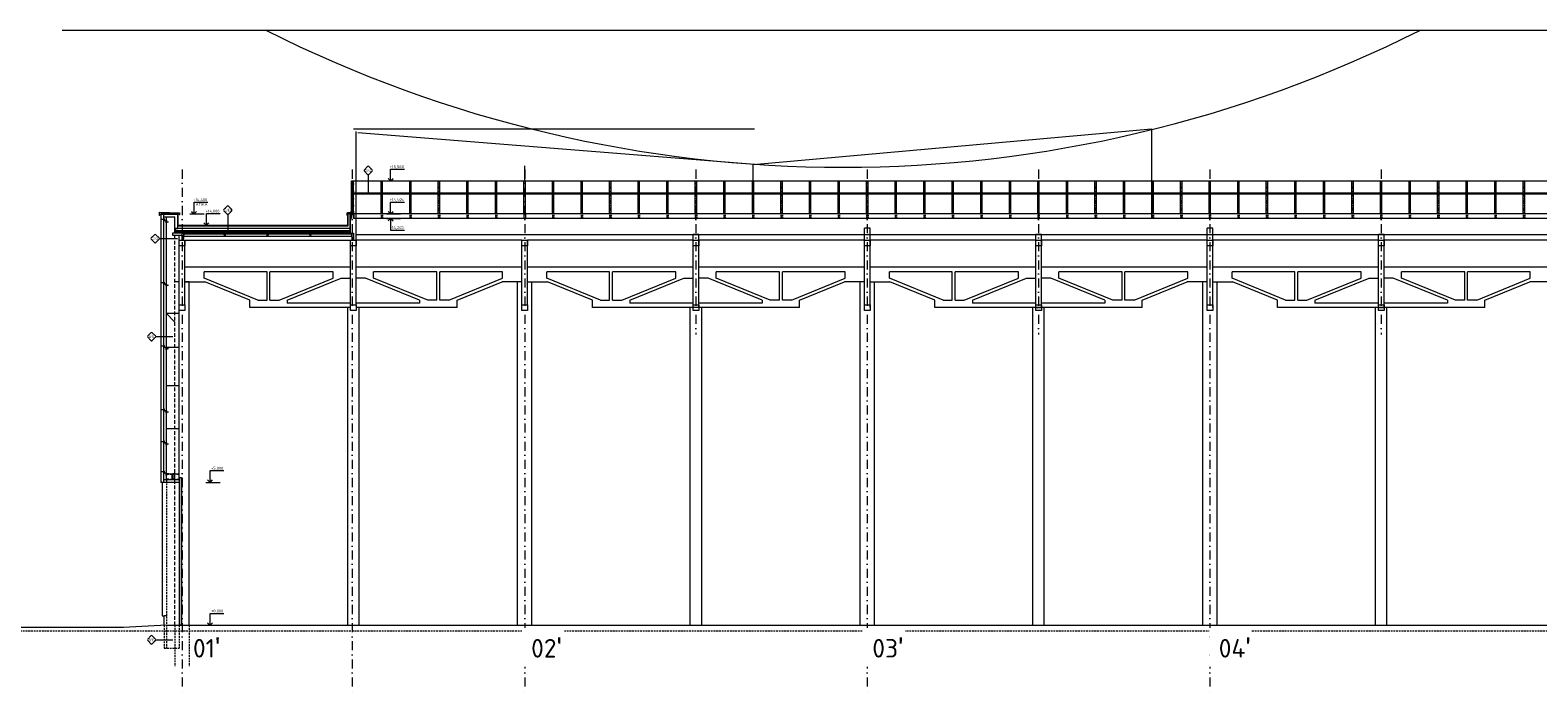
# Model space of a CAD drawing. Header units: millimetres. Extents: x -385852 to 693036, y -525006 to 444206.
# Tile 11 of 156: x 678 to 53487, y -47075 to -23800. Entities that reach past the tile are written whole.
import ezdxf
from ezdxf.enums import TextEntityAlignment as Align

# ---------------------------------------------------------------- set-up
doc = ezdxf.new("R2010")
doc.units = ezdxf.units.MM
for name, pattern in [('CARKOVANA', [5, 3, -2]), ('CENTERX2', [101.6, 63.5, -12.7, 12.7, -12.7]), ('DASHDOT', [25.4, 12.7, -6.35, 0, -6.35]), ('DASHED', [19.05, 12.7, -6.35]), ('HIDDEN', [9.525, 6.35, -3.175]), ('ČÁRKOVANÁ', [19.05, 12.7, -6.35])]:
    doc.linetypes.add(name, pattern=pattern)
doc.layers.get('Defpoints').update_dxf_attribs({"color": 8})
doc.layers.add('0-DRAT-8MM', color=5, linetype='Continuous')
for name, color, linetype, lineweight in [('A99_N_kce-pohl', 7, 'Continuous', 9), ('A99_N_kce-rez-sil', 6, 'Continuous', 18), ('A99_N_kce-rez-ten', 4, 'Continuous', 20), ('A99_N_koty-50-vysk', 160, 'Continuous', 9), ('A99_N_txt-popis-200', 240, 'Continuous', 5), ('A99_N_vypln-dve', 7, 'Continuous', 5), ('A99_N_znaceni 50', 7, 'Continuous', 5), ('A99_S_kce-pohl', 61, 'Continuous', 5), ('A99_S_kce-pohl @ 50 VP6', 61, 'Continuous', 5), ('A99_S_kce-pohl @ 50 VP9', 61, 'Continuous', 5), ('A99_S_kce-rez-sil', 7, 'Continuous', 15), ('A99_S_kce-rez-ten', 6, 'Continuous', 9), ('A99_S_osy', 1, 'CENTERX2', 5)]:
    doc.layers.add(name, color=color, linetype=linetype, lineweight=lineweight)
doc.styles.add('A99_kota', font='isocpeur.ttf', dxfattribs={"height": 2})
doc.styles.add('A99_popis', font='isocpeur.ttf')
doc.styles.add('ad_popis 100', font='isocpeur.ttf', dxfattribs={"height": 200})
doc.styles.add('Popis', font='arial.ttf')
pattern_1 = [(135, (0, 0), (-5303.3, -5303.3), []), (135, (-8e-13, 3535.5), (-5303.3, -5303.3), []), (225, (-700, 6003), (5303.3, -5303.3), [5000, -2500]), (225, (-2467.5, 7771), (5303.3, -5303.3), [5000, -2500])]

# ---------------------------------------------------------------- blocks, each defined once
blk = doc.blocks.new('*U124')
at = {"color": 0, "linetype": 'ByBlock', "lineweight": -2}
blk.add_line((-3, 0), (7, 0), dxfattribs=at)
for points in [[(-1.8, 1.7), (0, 0), (1.7, 1.7)], [(0, 0), (0, 8.2), (0, 8.2), (9.7, 8.2)]]:
    blk.add_lwpolyline(points, dxfattribs=at)
at = {"color": 0, "linetype": 'ByBlock', "lineweight": -2, "style": 'A99_kota'}
for tag, p in [('VYSKA', (9.2, 10.9)), ('POPIS', (9.2, 7.7))]:
    blk.add_attdef(tag, text='', height=2, dxfattribs=at).set_placement(p, align=Align.TOP_RIGHT)
blk = doc.blocks.new('*U208')
at = {"color": 0, "linetype": 'ByBlock', "lineweight": -2}
blk.add_line((-3, 0), (7, 0), dxfattribs=at)
for points in [[(-1.8, 1.7), (0, 0), (1.7, 1.7)], [(0, 0), (0, 8.2), (0, 8.2), (9.7, 8.2)]]:
    blk.add_lwpolyline(points, dxfattribs=at)
at = {"color": 0, "linetype": 'ByBlock', "lineweight": -2, "style": 'A99_kota'}
for tag, p in [('VYSKA', (9.2, 10.9)), ('POPIS', (8.3, 7.7))]:
    blk.add_attdef(tag, text='', height=2, dxfattribs=at).set_placement(p, align=Align.TOP_RIGHT)
blk = doc.blocks.new('*U152')
at = {"color": 0, "linetype": 'ByBlock', "lineweight": -2}
blk.add_line((-3, 0), (7, 0), dxfattribs=at)
for points in [[(-1.8, -1.8), (0, 0), (1.8, -1.8)], [(0, 0), (0, -8.2), (0, -8.2), (9.7, -8.2)]]:
    blk.add_lwpolyline(points, dxfattribs=at)
at = {"color": 0, "linetype": 'ByBlock', "lineweight": -2, "style": 'A99_kota'}
for tag, p in [('VYSKA', (9.2, -5.4)), ('POPIS', (9.2, -8.7))]:
    blk.add_attdef(tag, text='', height=2, dxfattribs=at).set_placement(p, align=Align.TOP_RIGHT)
blk = doc.blocks.new('*U195')
at = {"color": 0, "linetype": 'Continuous', "lineweight": -2}
for p, q in [((0, -200), (0, 0)), ((80, 0), (0, 0)), ((80, -11), (80, 0)), ((80, -200), (0, -200)), ((6, -176), (6, -24)), ((80, -11), (19, -11)), ((80, -189), (19, -189)), ((80, -200), (80, -189))]:
    blk.add_line(p, q, dxfattribs=at)
for centre, start, end in [((19, -24), 90, 180), ((19, -176), 180, 270)]:
    blk.add_arc(centre, 13, start, end, dxfattribs=at)
at = {"layer": 'Defpoints', "color": 221, "style": 'Popis'}
blk.add_attdef('VELIKOST_PROFILU', text='', height=5, dxfattribs=at).set_placement((7, 6), align=Align.BOTTOM_LEFT)
blk = doc.blocks.new('*U206')
at = {"color": 0}
for p, q in [((-0.7, 4.1), (-4.1, 0.7)), ((4.1, 0.7), (0.7, 4.1)), ((-4.1, -0.7), (-0.7, -4.1)), ((0.7, -4.1), (4.1, -0.7)), ((4.4, 0), (23.5, 0))]:
    blk.add_line(p, q, dxfattribs=at)
for centre, start, end in [((-3.4, 0), 135, 225), ((0, 3.4), 45, 135), ((3.4, 0), 315, 45), ((0, -3.4), 225, 315)]:
    blk.add_arc(centre, 1.01, start, end, dxfattribs=at)
at = {"color": 0, "linetype": 'ByBlock', "style": 'A99_popis', "width": 0.953108}
blk.add_attdef('SKLADBA', text='', height=3, rotation=0.0103, dxfattribs=at).set_placement((-2.9, -1.5), (2.9, -1.5), align=Align.FIT)
blk = doc.blocks.new('*U207')
at = {"color": 0}
for p, q in [((-0.7, 4.1), (-4.1, 0.7)), ((4.1, 0.7), (0.7, 4.1)), ((-4.1, -0.7), (-0.7, -4.1)), ((0.7, -4.1), (4.1, -0.7)), ((4.4, 0), (22.4, 0))]:
    blk.add_line(p, q, dxfattribs=at)
for centre, start, end in [((-3.4, 0), 135, 225), ((0, 3.4), 45, 135), ((3.4, 0), 315, 45), ((0, -3.4), 225, 315)]:
    blk.add_arc(centre, 1.01, start, end, dxfattribs=at)
at = {"color": 0, "linetype": 'ByBlock', "style": 'A99_popis', "width": 0.953108}
blk.add_attdef('SKLADBA', text='', height=3, rotation=0.0103, dxfattribs=at).set_placement((-2.9, -1.5), (2.9, -1.5), align=Align.FIT)
blk = doc.blocks.new('*U212')
at = {"color": 0}
for p, q in [((-0.7, 4.1), (-4.1, 0.7)), ((4.1, 0.7), (0.7, 4.1)), ((-4.1, -0.7), (-0.7, -4.1)), ((0, -4.4), (0, -24.8)), ((0.7, -4.1), (4.1, -0.7))]:
    blk.add_line(p, q, dxfattribs=at)
for centre, start, end in [((-3.4, 0), 135, 225), ((0, 3.4), 45, 135), ((3.4, 0), 315, 45), ((0, -3.4), 225, 315)]:
    blk.add_arc(centre, 1.01, start, end, dxfattribs=at)
at = {"color": 0, "linetype": 'ByBlock', "style": 'A99_popis', "width": 0.953108}
blk.add_attdef('SKLADBA', text='', height=3, rotation=0.0103, dxfattribs=at).set_placement((-2.9, -1.5), (2.9, -1.5), align=Align.FIT)
blk = doc.blocks.new('*U2733')
at = {"layer": 'A99_S_kce-pohl @ 50 VP6', "linetype": 'Continuous', "lineweight": 0}
h = blk.add_hatch(dxfattribs=at)
h.set_pattern_fill('ZDIVO-PLYNOSILIK', color=1)
h.set_pattern_definition(pattern_1)
h.paths.add_polyline_path([(5450, -33705), (5750, -33705), (5750, -34905), (5450, -34905)])
at = {"layer": 'A99_S_kce-pohl @ 50 VP9', "linetype": 'Continuous', "lineweight": 0}
h = blk.add_hatch(dxfattribs=at)
h.set_pattern_fill('ZDIVO-PLYNOSILIK', color=1)
h.set_pattern_definition(pattern_1)
h.paths.add_polyline_path([(5450, -33705), (5750, -33705), (5750, -34905), (5450, -34905)])

msp = doc.modelspace()

# ---------------------------------------------------------------- linework, layer by layer
at = {"layer": '0-DRAT-8MM', "linetype": 'Continuous', "lineweight": 5, "ltscale": 0.5}
for p, q in [((1800, -23800), (61050, -23800)), ((12000, -27250), (26050, -27250)), ((12100, -30400), (12100, -27350)), ((26050, -28500), (12150, -27400)), ((26000, -28500), (39950, -27250)), ((39950, -27250), (39950, -30400)), ((26000, -29050), (26000, -28500)), ((18000, -29050), (18000, -28550))]:
    msp.add_line(p, q, dxfattribs=at)
msp.add_arc((29150, 16400), 45000, 243.29514775, 296.70485225, dxfattribs=at)
at = {"layer": 'A99_N_kce-pohl', "color": 1, "linetype": 'DASHDOT', "lineweight": 5, "ltscale": 25}
msp.add_line((11960, -28685), (11960, -47075), dxfattribs=at)
at = {"layer": 'A99_N_kce-pohl', "color": 1, "linetype": 'DASHDOT', "lineweight": 5, "ltscale": 10}
for p, q in [((12000, -30390), (12000, -29075)), ((13000, -30390), (13000, -29075)), ((14000, -30390), (14000, -29075)), ((15000, -30390), (15000, -29075)), ((16000, -30390), (16000, -29075)), ((17000, -30390), (17000, -29075)), ((19000, -30390), (19000, -29075)), ((20000, -30390), (20000, -29075)), ((21000, -30390), (21000, -29075)), ((22000, -30390), (22000, -29075)), ((23000, -30390), (23000, -29075)), ((24000, -30390), (24000, -29075)), ((25000, -30390), (25000, -29075)), ((26000, -30390), (26000, -29075)), ((27000, -30390), (27000, -29075)), ((28000, -30390), (28000, -29075)), ((29000, -30390), (29000, -29075)), ((30000, -30390), (30000, -29075)), ((31000, -30390), (31000, -29075)), ((32000, -30390), (32000, -29075)), ((33000, -30390), (33000, -29075)), ((34000, -30390), (34000, -29075)), ((35000, -30390), (35000, -29075)), ((36000, -30390), (36000, -29075)), ((37000, -30390), (37000, -29075)), ((38000, -30390), (38000, -29075)), ((39000, -30390), (39000, -29075)), ((40000, -30390), (40000, -29075)), ((41000, -30390), (41000, -29075)), ((42000, -30390), (42000, -29075)), ((43000, -30390), (43000, -29075)), ((44000, -30390), (44000, -29075)), ((45000, -30390), (45000, -29075)), ((46000, -30390), (46000, -29075)), ((47000, -30390), (47000, -29075)), ((48000, -30390), (48000, -29075)), ((49000, -30390), (49000, -29075)), ((50000, -30390), (50000, -29075)), ((51000, -30390), (51000, -29075)), ((52000, -30390), (52000, -29075)), ((53000, -30390), (53000, -29075))]:
    msp.add_line(p, q, dxfattribs=at)
at = {"layer": 'A99_N_kce-pohl', "color": 1, "linetype": 'Continuous'}
for p, q in [((12005, -30210), (12005, -29075)), ((12975, -30210), (12975, -29075)), ((13025, -30210), (13025, -29075)), ((13975, -30210), (13975, -29075)), ((14025, -30210), (14025, -29075)), ((14975, -30210), (14975, -29075)), ((15025, -30210), (15025, -29075)), ((15975, -30210), (15975, -29075)), ((16025, -30210), (16025, -29075)), ((16975, -30210), (16975, -29075)), ((17025, -30210), (17025, -29075)), ((17975, -30215), (17975, -29075)), ((18025, -30215), (18025, -29075)), ((18975, -30210), (18975, -29075)), ((19025, -30210), (19025, -29075)), ((19975, -30210), (19975, -29075)), ((20025, -30210), (20025, -29075)), ((20975, -30210), (20975, -29075)), ((21025, -30210), (21025, -29075)), ((21975, -30210), (21975, -29075)), ((22025, -30210), (22025, -29075)), ((22975, -30210), (22975, -29075)), ((23025, -30210), (23025, -29075)), ((23975, -30210), (23975, -29075)), ((24025, -30210), (24025, -29075)), ((24975, -30210), (24975, -29075)), ((25025, -30210), (25025, -29075)), ((25975, -30210), (25975, -29075)), ((26025, -30210), (26025, -29075)), ((26975, -30210), (26975, -29075)), ((27025, -30210), (27025, -29075)), ((27975, -30210), (27975, -29075)), ((28025, -30210), (28025, -29075)), ((28975, -30210), (28975, -29075)), ((29025, -30210), (29025, -29075)), ((29975, -30210), (29975, -29075)), ((30025, -30210), (30025, -29075)), ((30975, -30210), (30975, -29075)), ((31025, -30210), (31025, -29075)), ((31975, -30210), (31975, -29075)), ((32025, -30210), (32025, -29075)), ((32975, -30210), (32975, -29075)), ((33025, -30210), (33025, -29075)), ((33975, -30210), (33975, -29075)), ((34025, -30210), (34025, -29075)), ((34975, -30210), (34975, -29075)), ((35025, -30210), (35025, -29075)), ((35975, -30210), (35975, -29075)), ((36025, -30210), (36025, -29075)), ((36975, -30210), (36975, -29075)), ((37025, -30210), (37025, -29075)), ((37975, -30210), (37975, -29075)), ((38025, -30210), (38025, -29075)), ((38975, -30210), (38975, -29075)), ((39025, -30210), (39025, -29075)), ((39975, -30210), (39975, -29075)), ((40025, -30210), (40025, -29075)), ((40975, -30210), (40975, -29075)), ((41025, -30210), (41025, -29075)), ((41975, -30210), (41975, -29075)), ((42025, -30210), (42025, -29075)), ((42975, -30210), (42975, -29075)), ((43025, -30210), (43025, -29075)), ((43975, -30210), (43975, -29075)), ((44025, -30210), (44025, -29075)), ((44975, -30210), (44975, -29075)), ((45025, -30210), (45025, -29075)), ((45975, -30210), (45975, -29075)), ((46025, -30210), (46025, -29075)), ((46975, -30210), (46975, -29075)), ((47025, -30210), (47025, -29075)), ((47975, -30210), (47975, -29075)), ((48025, -30210), (48025, -29075)), ((48975, -30210), (48975, -29075)), ((49025, -30210), (49025, -29075)), ((49975, -30210), (49975, -29075)), ((50025, -30210), (50025, -29075)), ((50975, -30210), (50975, -29075)), ((51025, -30210), (51025, -29075)), ((51975, -30210), (51975, -29075)), ((52025, -30210), (52025, -29075)), ((52975, -30210), (52975, -29075)), ((53025, -30210), (53025, -29075))]:
    msp.add_line(p, q, dxfattribs=at)
for points in [[(11930, -29510), (11930, -29075)], [(11930, -29075), (144620, -29075)], [(11955, -29510), (11955, -29075)], [(11930, -30200), (11790, -30200), (11790, -30655), (5860, -30655), (5860, -30217.5), (5260, -30217.5)], [(11930, -30205), (11795, -30205), (11795, -30660), (5855, -30660), (5855, -30222.5), (5260, -30222.5)], [(5770, -30745), (5850, -30745), (5850, -30227.5)], [(144550, -30230), (12000, -30230)], [(11790, -30634.8293), (5860, -30634.8293)]]:
    msp.add_lwpolyline(points, dxfattribs=at)
at = {"layer": 'A99_N_kce-pohl', "color": 1, "linetype": 'Continuous', "lineweight": 9, "flags": 128}
for points in [[(17975, -29540), (18025, -29540), (18025, -29557.5), (17975, -29557.5)], [(23975, -29540), (24025, -29540), (24025, -29557.5), (23975, -29557.5)], [(24975, -29540), (25025, -29540), (25025, -29557.5), (24975, -29557.5)], [(25975, -29540), (26025, -29540), (26025, -29557.5), (25975, -29557.5)], [(26975, -29540), (27025, -29540), (27025, -29557.5), (26975, -29557.5)], [(27975, -29540), (28025, -29540), (28025, -29557.5), (27975, -29557.5)], [(28975, -29540), (29025, -29540), (29025, -29557.5), (28975, -29557.5)], [(29975, -29540), (30025, -29540), (30025, -29557.5), (29975, -29557.5)], [(30975, -29540), (31025, -29540), (31025, -29557.5), (30975, -29557.5)], [(31975, -29540), (32025, -29540), (32025, -29557.5), (31975, -29557.5)], [(32975, -29540), (33025, -29540), (33025, -29557.5), (32975, -29557.5)], [(33975, -29540), (34025, -29540), (34025, -29557.5), (33975, -29557.5)], [(34975, -29540), (35025, -29540), (35025, -29557.5), (34975, -29557.5)], [(35975, -29540), (36025, -29540), (36025, -29557.5), (35975, -29557.5)], [(36975, -29540), (37025, -29540), (37025, -29557.5), (36975, -29557.5)], [(37975, -29540), (38025, -29540), (38025, -29557.5), (37975, -29557.5)], [(38975, -29540), (39025, -29540), (39025, -29557.5), (38975, -29557.5)], [(39975, -29540), (40025, -29540), (40025, -29557.5), (39975, -29557.5)], [(40975, -29540), (41025, -29540), (41025, -29557.5), (40975, -29557.5)], [(41975, -29540), (42025, -29540), (42025, -29557.5), (41975, -29557.5)], [(42975, -29540), (43025, -29540), (43025, -29557.5), (42975, -29557.5)], [(43975, -29540), (44025, -29540), (44025, -29557.5), (43975, -29557.5)], [(44975, -29540), (45025, -29540), (45025, -29557.5), (44975, -29557.5)], [(45975, -29540), (46025, -29540), (46025, -29557.5), (45975, -29557.5)], [(46975, -29540), (47025, -29540), (47025, -29557.5), (46975, -29557.5)], [(47975, -29540), (48025, -29540), (48025, -29557.5), (47975, -29557.5)], [(48975, -29540), (49025, -29540), (49025, -29557.5), (48975, -29557.5)], [(49975, -29540), (50025, -29540), (50025, -29557.5), (49975, -29557.5)], [(50975, -29540), (51025, -29540), (51025, -29557.5), (50975, -29557.5)], [(51975, -29540), (52025, -29540), (52025, -29557.5), (51975, -29557.5)], [(52975, -29540), (53025, -29540), (53025, -29557.5), (52975, -29557.5)]]:
    msp.add_lwpolyline(points, close=True, dxfattribs=at)
at = {"layer": 'A99_N_kce-pohl', "color": 1, "linetype": 'Continuous', "lineweight": 5}
for points in [[(5230, -30255), (5225, -30295), (5210, -30295), (5210, -30170), (5910, -30195), (5910, -30270), (5900, -30270), (5890, -30235)], [(5360, -30335), (5750, -30335)], [(11782.5, -30285), (11782.5, -30290), (11777.5, -30290), (11777.5, -30272.5), (11782.5, -30257.5), (11782.5, -30195), (11925, -30190), (11925, -30140)], [(11780, -30287.5), (11780, -30272.5), (11787.5, -30267.5), (11787.5, -30197.5), (11890, -30197.5)], [(11880, -30745), (5750, -30745)]]:
    msp.add_lwpolyline(points, dxfattribs=at)
at = {"layer": 'A99_N_kce-pohl', "color": 1, "linetype": 'CARKOVANA', "ltscale": 15, "const_width": 5}
for points in [[(11930, -30202.5), (11792.5, -30202.5), (11792.5, -30657.5), (5857.5, -30657.5), (5857.5, -30220), (5260, -30220)], [(11930, -30207.5), (11797.5, -30207.5), (11797.5, -30662.5), (5852.5, -30662.5), (5852.5, -30225), (5260, -30225)]]:
    msp.add_lwpolyline(points, dxfattribs=at)
at = {"layer": 'A99_N_kce-pohl', "color": 1, "linetype": 'Continuous', "lineweight": 0}
for points in [[(5260, -30227.5), (5860, -30227.5)], [(11800, -30215), (11800, -30665), (5850, -30665)], [(5850, -30655), (5850, -30335)]]:
    msp.add_lwpolyline(points, dxfattribs=at)
at = {"layer": 'A99_N_kce-pohl', "color": 1, "linetype": 'Continuous', "lineweight": 5}
msp.add_lwpolyline([(5260, -30255), (5260, -30235), (5850, -30235), (5850, -30255)], close=True, dxfattribs=at)
at = {"layer": 'A99_N_kce-pohl', "color": 1, "lineweight": 5}
for points in [[(12000, -30230), (11800, -30230), (11800, -30210), (12000, -30210)], [(11920, -30230), (11920, -30390), (11900, -30390), (11900, -30230)], [(12020, -30230), (12020, -30390), (12000, -30390), (12000, -30230)]]:
    msp.add_lwpolyline(points, close=True, dxfattribs=at)
at = {"layer": 'A99_N_kce-pohl', "color": 1, "linetype": 'ČÁRKOVANÁ', "ltscale": 3}
for points in [[(12975, -30210), (12975, -30390)], [(13025, -30210), (13025, -30390)], [(13975, -30210), (13975, -30390)], [(14025, -30210), (14025, -30390)], [(14975, -30210), (14975, -30390)], [(15025, -30210), (15025, -30390)], [(15975, -30210), (15975, -30390)], [(16025, -30210), (16025, -30390)], [(16975, -30210), (16975, -30390)], [(17025, -30210), (17025, -30390)], [(17975, -30215), (17975, -30395)], [(18025, -30215), (18025, -30395)], [(18975, -30210), (18975, -30390)], [(19025, -30210), (19025, -30390)], [(19975, -30210), (19975, -30390)], [(20025, -30210), (20025, -30390)], [(20975, -30210), (20975, -30390)], [(21025, -30210), (21025, -30390)], [(21975, -30210), (21975, -30390)], [(22025, -30210), (22025, -30390)], [(22975, -30210), (22975, -30390)], [(23025, -30210), (23025, -30390)], [(23975, -30210), (23975, -30390)], [(24025, -30210), (24025, -30390)], [(24975, -30210), (24975, -30390)], [(25025, -30210), (25025, -30390)], [(25975, -30210), (25975, -30390)], [(26025, -30210), (26025, -30390)], [(26975, -30210), (26975, -30390)], [(27025, -30210), (27025, -30390)], [(27975, -30210), (27975, -30390)], [(28025, -30210), (28025, -30390)], [(28975, -30210), (28975, -30390)], [(29025, -30210), (29025, -30390)], [(29975, -30210), (29975, -30390)], [(30025, -30210), (30025, -30390)], [(30975, -30210), (30975, -30390)], [(31025, -30210), (31025, -30390)], [(31975, -30210), (31975, -30390)], [(32025, -30210), (32025, -30390)], [(32975, -30210), (32975, -30390)], [(33025, -30210), (33025, -30390)], [(33975, -30210), (33975, -30390)], [(34025, -30210), (34025, -30390)], [(34975, -30210), (34975, -30390)], [(35025, -30210), (35025, -30390)], [(35975, -30210), (35975, -30390)], [(36025, -30210), (36025, -30390)], [(36975, -30210), (36975, -30390)], [(37025, -30210), (37025, -30390)], [(37975, -30210), (37975, -30390)], [(38025, -30210), (38025, -30390)], [(38975, -30210), (38975, -30390)], [(39025, -30210), (39025, -30390)], [(39975, -30210), (39975, -30390)], [(40025, -30210), (40025, -30390)], [(40975, -30210), (40975, -30390)], [(41025, -30210), (41025, -30390)], [(41975, -30210), (41975, -30390)], [(42025, -30210), (42025, -30390)], [(42975, -30210), (42975, -30390)], [(43025, -30210), (43025, -30390)], [(43975, -30210), (43975, -30390)], [(44025, -30210), (44025, -30390)], [(44975, -30210), (44975, -30390)], [(45025, -30210), (45025, -30390)], [(45975, -30210), (45975, -30390)], [(46025, -30210), (46025, -30390)], [(46975, -30210), (46975, -30390)], [(47025, -30210), (47025, -30390)], [(47975, -30210), (47975, -30390)], [(48025, -30210), (48025, -30390)], [(48975, -30210), (48975, -30390)], [(49025, -30210), (49025, -30390)], [(49975, -30210), (49975, -30390)], [(50025, -30210), (50025, -30390)], [(50975, -30210), (50975, -30390)], [(51025, -30210), (51025, -30390)], [(51975, -30210), (51975, -30390)], [(52025, -30210), (52025, -30390)], [(52975, -30210), (52975, -30390)], [(53025, -30210), (53025, -30390)]]:
    msp.add_lwpolyline(points, dxfattribs=at)
at = {"layer": 'A99_N_kce-pohl', "color": 1, "linetype": 'Continuous', "lineweight": 9, "ltscale": 10}
msp.add_lwpolyline([(5900, -39575), (5900, -44635)], dxfattribs=at)
at = {"layer": 'A99_N_kce-rez-sil', "color": 1, "linetype": 'Continuous', "flags": 128}
for points in [[(11930, -30140), (11930, -29510)], [(144620, -29510), (11930, -29510)], [(11955, -30140), (11955, -29510)], [(144550, -29540), (11965, -29540)]]:
    msp.add_lwpolyline(points, dxfattribs=at)
at = {"layer": 'A99_N_kce-rez-sil', "color": 1, "linetype": 'Continuous', "lineweight": 9, "flags": 128}
for points in [[(11955, -29540), (12005, -29540), (12005, -29560), (11955, -29560)], [(12975, -29540), (13025, -29540), (13025, -29557.5), (12975, -29557.5)], [(13975, -29540), (14025, -29540), (14025, -29557.5), (13975, -29557.5)], [(14975, -29540), (15025, -29540), (15025, -29557.5), (14975, -29557.5)], [(15975, -29540), (16025, -29540), (16025, -29557.5), (15975, -29557.5)], [(16975, -29540), (17025, -29540), (17025, -29557.5), (16975, -29557.5)], [(18975, -29540), (19025, -29540), (19025, -29557.5), (18975, -29557.5)], [(19975, -29540), (20025, -29540), (20025, -29557.5), (19975, -29557.5)], [(20975, -29540), (21025, -29540), (21025, -29557.5), (20975, -29557.5)], [(21975, -29540), (22025, -29540), (22025, -29557.5), (21975, -29557.5)], [(22975, -29540), (23025, -29540), (23025, -29557.5), (22975, -29557.5)], [(11930, -30140), (12005, -30140), (12005, -30210), (11930, -30210)]]:
    msp.add_lwpolyline(points, close=True, dxfattribs=at)
at = {"layer": 'A99_N_kce-rez-sil', "color": 1, "linetype": 'Continuous', "lineweight": 15, "flags": 128}
for points in [[(5260, -30255), (5260, -39635)], [(5900, -39575), (5900, -39635)], [(5900, -39635), (5260, -39635)]]:
    msp.add_lwpolyline(points, dxfattribs=at)
at = {"layer": 'A99_N_kce-rez-sil', "color": 1, "linetype": 'Continuous', "lineweight": 9, "flags": 128}
msp.add_lwpolyline([(5360, -39635), (5360, -30255)], dxfattribs=at)
at = {"layer": 'A99_N_kce-rez-ten', "color": 1, "linetype": 'Continuous', "lineweight": 5}
for points in [[(5360, -39535), (5360, -39535), (5900, -39535)], [(5450, -39335), (5900, -39335)]]:
    msp.add_lwpolyline(points, dxfattribs=at)
at = {"layer": 'A99_N_vypln-dve', "color": 1, "linetype": 'Continuous', "lineweight": 9}
msp.add_lwpolyline([(5925, -39470), (5975, -39470), (5975, -44635), (5925, -44635)], close=True, dxfattribs=at)
at = {"layer": 'A99_S_kce-pohl', "linetype": 'Continuous'}
for p, q in [((6100, -33415), (6100, -31155)), ((6100, -31155), (12100, -31155)), ((12100, -33415), (12100, -31155)), ((17900, -31155), (12100, -31155)), ((17900, -33415), (17900, -31155)), ((23900, -31150.4829), (18100, -31150.4829)), ((18100, -33415), (18100, -31155)), ((23900, -33515), (23900, -30955)), ((24100, -30955), (23900, -30955)), ((24100, -33515), (24100, -30955)), ((29900, -31150.4829), (24100, -31150.4829)), ((29900, -33515), (29900, -30735)), ((30100, -30735), (29900, -30735)), ((29900, -33515), (29900, -30735)), ((30100, -30735), (29900, -30735)), ((30100, -33515), (30100, -30735)), ((30100, -33515), (30100, -30735)), ((35900, -31150.4829), (30100, -31150.4829)), ((35900, -33515), (35900, -30955)), ((36100, -30955), (35900, -30955)), ((36100, -33515), (36100, -30955)), ((41900, -31150.4829), (36100, -31150.4829)), ((41900, -33515), (41900, -30735)), ((42100, -30735), (41900, -30735)), ((41900, -33515), (41900, -30735)), ((42100, -30735), (41900, -30735)), ((42100, -33515), (42100, -30735)), ((42100, -33515), (42100, -30735)), ((47900, -31150.4829), (42100, -31150.4829)), ((47900, -33515), (47900, -30955)), ((48100, -30955), (47900, -30955)), ((48100, -33515), (48100, -30955)), ((53900, -31150.4829), (48100, -31150.4829)), ((11900, -33415), (11900, -31355)), ((11900, -32105), (6100, -32105)), ((17900, -32105), (12100, -32105)), ((23900, -32105), (18100, -32105)), ((29900, -32105), (24100, -32105)), ((35900, -32105), (30100, -32105)), ((41900, -32105), (36100, -32105)), ((47900, -32105), (42100, -32105)), ((53900, -32105), (48100, -32105)), ((6250, -32611.8585), (6100, -32611.8585)), ((6100, -32611.8585), (6794.8384, -32611.8585)), ((6250, -44635), (6250, -32611.8585)), ((8975, -32265.9353), (6776.818, -32265.9353)), ((6776.818, -32488.8691), (6776.818, -32265.9353)), ((8653.4842, -33253.1295), (6776.818, -32488.8691)), ((8369.5002, -33253.1295), (6794.8384, -32611.8585)), ((8975, -33253.1295), (8975, -32265.9353)), ((11292.6932, -32265.9353), (9075, -32265.9353)), ((9075, -33253.1295), (9075, -32265.9353)), ((9396.5158, -33253.1295), (11292.6932, -32480.9232)), ((9680.4998, -33253.1295), (11576.6773, -32480.9232)), ((11292.6932, -32480.9232), (11292.6932, -32265.9353)), ((11576.6773, -32480.9232), (11900, -32480.9232)), ((12423.3227, -32480.9232), (12100, -32480.9232)), ((14319.5002, -33253.1295), (12423.3227, -32480.9232)), ((14925, -32265.9353), (12707.3068, -32265.9353)), ((12707.3068, -32480.9232), (12707.3068, -32265.9353)), ((14603.4842, -33253.1295), (12707.3068, -32480.9232)), ((14925, -33253.1295), (14925, -32265.9353)), ((17223.182, -32265.9353), (15025, -32265.9353)), ((15025, -33253.1295), (15025, -32265.9353)), ((15346.5158, -33253.1295), (17223.182, -32488.8691)), ((15630.4998, -33253.1295), (17205.1616, -32611.8585)), ((17750, -32611.8585), (17205.1616, -32611.8585)), ((17223.182, -32488.8691), (17223.182, -32265.9353)), ((17750, -44635), (17750, -32611.8585)), ((17900, -32611.8585), (17750, -32611.8585)), ((18100, -32611.8585), (18794.8384, -32611.8585)), ((18250, -44635), (18250, -32611.8585)), ((20975, -32265.9353), (18776.818, -32265.9353)), ((18776.818, -32488.8691), (18776.818, -32265.9353)), ((20653.4842, -33253.1295), (18776.818, -32488.8691)), ((20369.5002, -33253.1295), (18794.8384, -32611.8585)), ((20975, -33253.1295), (20975, -32265.9353)), ((23292.6932, -32265.9353), (21075, -32265.9353)), ((21075, -33253.1295), (21075, -32265.9353)), ((21396.5158, -33253.1295), (23292.6932, -32480.9232)), ((21680.4998, -33253.1295), (23576.6773, -32480.9232)), ((23292.6932, -32480.9232), (23292.6932, -32265.9353)), ((23576.6773, -32480.9232), (23900, -32480.9232)), ((24423.3227, -32480.9232), (24100, -32480.9232)), ((26319.5002, -33253.1295), (24423.3227, -32480.9232)), ((26925, -32265.9353), (24707.3068, -32265.9353)), ((24707.3068, -32480.9232), (24707.3068, -32265.9353)), ((26603.4842, -33253.1295), (24707.3068, -32480.9232)), ((26925, -33253.1295), (26925, -32265.9353)), ((29223.182, -32265.9353), (27025, -32265.9353)), ((27025, -33253.1295), (27025, -32265.9353)), ((27346.5158, -33253.1295), (29223.182, -32488.8691)), ((27630.4998, -33253.1295), (29205.1616, -32611.8585)), ((29900, -32611.8585), (29205.1616, -32611.8585)), ((29223.182, -32488.8691), (29223.182, -32265.9353)), ((29750, -44635), (29750, -32611.8585)), ((30100, -32611.8585), (30794.8384, -32611.8585)), ((30250, -44635), (30250, -32611.8585)), ((32975, -32265.9353), (30776.818, -32265.9353)), ((30776.818, -32488.8691), (30776.818, -32265.9353)), ((32653.4842, -33253.1295), (30776.818, -32488.8691)), ((32369.5002, -33253.1295), (30794.8384, -32611.8585)), ((32975, -33253.1295), (32975, -32265.9353)), ((35292.6932, -32265.9353), (33075, -32265.9353)), ((33075, -33253.1295), (33075, -32265.9353)), ((33396.5158, -33253.1295), (35292.6932, -32480.9232)), ((33680.4998, -33253.1295), (35576.6773, -32480.9232)), ((35292.6932, -32480.9232), (35292.6932, -32265.9353)), ((35576.6773, -32480.9232), (35900, -32480.9232)), ((36423.3227, -32480.9232), (36100, -32480.9232)), ((38319.5002, -33253.1295), (36423.3227, -32480.9232)), ((38925, -32265.9353), (36707.3068, -32265.9353)), ((36707.3068, -32480.9232), (36707.3068, -32265.9353)), ((38603.4842, -33253.1295), (36707.3068, -32480.9232)), ((38925, -33253.1295), (38925, -32265.9353)), ((41223.182, -32265.9353), (39025, -32265.9353)), ((39025, -33253.1295), (39025, -32265.9353)), ((39346.5158, -33253.1295), (41223.182, -32488.8691)), ((39630.4998, -33253.1295), (41205.1616, -32611.8585)), ((41900, -32611.8585), (41205.1616, -32611.8585)), ((41223.182, -32488.8691), (41223.182, -32265.9353)), ((42100, -32611.8585), (42794.8384, -32611.8585)), ((44975, -32265.9353), (42776.818, -32265.9353)), ((42776.818, -32488.8691), (42776.818, -32265.9353)), ((44653.4842, -33253.1295), (42776.818, -32488.8691)), ((44369.5002, -33253.1295), (42794.8384, -32611.8585)), ((44975, -33253.1295), (44975, -32265.9353)), ((47292.6932, -32265.9353), (45075, -32265.9353)), ((45075, -33253.1295), (45075, -32265.9353)), ((45396.5158, -33253.1295), (47292.6932, -32480.9232)), ((45680.4998, -33253.1295), (47576.6773, -32480.9232)), ((47292.6932, -32480.9232), (47292.6932, -32265.9353)), ((47576.6773, -32480.9232), (47900, -32480.9232)), ((48423.3227, -32480.9232), (48100, -32480.9232)), ((50319.5002, -33253.1295), (48423.3227, -32480.9232)), ((50925, -32265.9353), (48707.3068, -32265.9353)), ((48707.3068, -32480.9232), (48707.3068, -32265.9353)), ((50603.4842, -33253.1295), (48707.3068, -32480.9232)), ((50925, -33253.1295), (50925, -32265.9353)), ((53223.182, -32265.9353), (51025, -32265.9353)), ((51025, -33253.1295), (51025, -32265.9353)), ((51346.5158, -33253.1295), (53223.182, -32488.8691)), ((51630.4998, -33253.1295), (53205.1616, -32611.8585)), ((53900, -32611.8585), (53205.1616, -32611.8585)), ((53223.182, -32488.8691), (53223.182, -32265.9353)), ((8369.5002, -33515), (8369.5002, -33253.1295)), ((8653.4842, -33253.1295), (8975, -33253.1295)), ((9075, -33253.1295), (9396.5158, -33253.1295)), ((9680.4998, -33253.1295), (9680.4998, -33354.0647)), ((14319.5002, -33253.1295), (14319.5002, -33354.0647)), ((14925, -33253.1295), (14603.4842, -33253.1295)), ((15346.5158, -33253.1295), (15025, -33253.1295)), ((15630.4998, -33515), (15630.4998, -33253.1295)), ((20369.5002, -33515), (20369.5002, -33253.1295)), ((20653.4842, -33253.1295), (20975, -33253.1295)), ((21075, -33253.1295), (21396.5158, -33253.1295)), ((21680.4998, -33253.1295), (21680.4998, -33354.0647)), ((26319.5002, -33253.1295), (26319.5002, -33354.0647)), ((26925, -33253.1295), (26603.4842, -33253.1295)), ((27346.5158, -33253.1295), (27025, -33253.1295)), ((27630.4998, -33515), (27630.4998, -33253.1295)), ((32369.5002, -33515), (32369.5002, -33253.1295)), ((32653.4842, -33253.1295), (32975, -33253.1295)), ((33075, -33253.1295), (33396.5158, -33253.1295)), ((33680.4998, -33253.1295), (33680.4998, -33354.0647)), ((38319.5002, -33253.1295), (38319.5002, -33354.0647)), ((38925, -33253.1295), (38603.4842, -33253.1295)), ((39346.5158, -33253.1295), (39025, -33253.1295)), ((39630.4998, -33515), (39630.4998, -33253.1295)), ((44369.5002, -33515), (44369.5002, -33253.1295)), ((44653.4842, -33253.1295), (44975, -33253.1295)), ((45075, -33253.1295), (45396.5158, -33253.1295)), ((45680.4998, -33253.1295), (45680.4998, -33354.0647)), ((50319.5002, -33253.1295), (50319.5002, -33354.0647)), ((50925, -33253.1295), (50603.4842, -33253.1295)), ((51346.5158, -33253.1295), (51025, -33253.1295)), ((51630.4998, -33515), (51630.4998, -33253.1295)), ((11900, -33354.0647), (9680.4998, -33354.0647)), ((11800, -44635), (11800, -33515)), ((14319.5002, -33354.0647), (12100, -33354.0647)), ((12200, -44635), (12200, -33515)), ((27630.4998, -33515), (20369.5002, -33515)), ((23900, -33354.0647), (21680.4998, -33354.0647)), ((23800, -44635), (23800, -33515)), ((26319.5002, -33354.0647), (24100, -33354.0647)), ((24200, -44635), (24200, -33515)), ((39630.4998, -33515), (32369.5002, -33515)), ((35900, -33354.0647), (33680.4998, -33354.0647)), ((35800, -44635), (35800, -33515)), ((35900, -33515), (36100, -33515)), ((38319.5002, -33354.0647), (36100, -33354.0647)), ((36200, -44635), (36200, -33515)), ((51630.4998, -33515), (44369.5002, -33515)), ((47900, -33354.0647), (45680.4998, -33354.0647)), ((47800, -44635), (47800, -33515)), ((47900, -33515), (48100, -33515)), ((50319.5002, -33354.0647), (48100, -33354.0647)), ((48200, -44635), (48200, -33515))]:
    msp.add_line(p, q, dxfattribs=at)
at = {"layer": 'A99_S_kce-pohl', "color": 1, "linetype": 'Continuous', "lineweight": 0}
for points in [[(5400, -30430), (5260, -30430)], [(5405, -30455), (5405, -30485)], [(5525, -30520), (5430, -30520)], [(5400, -32650), (5260, -32650)], [(5405, -32675), (5405, -32705)], [(5525, -32740), (5430, -32740)], [(5400, -34870), (5260, -34870)], [(5405, -34895), (5405, -34925)], [(5525, -34960), (5430, -34960)], [(5400, -37090), (5260, -37090)], [(5405, -37115), (5405, -37145)], [(5525, -37180), (5430, -37180)], [(5400, -38210), (5260, -38210)], [(5405, -38235), (5405, -38265)], [(5525, -38300), (5430, -38300)], [(5400, -39270), (5260, -39270)], [(5405, -39295), (5405, -39325)], [(5525, -39360), (5430, -39360)]]:
    msp.add_lwpolyline(points, dxfattribs=at)
at = {"layer": 'A99_S_kce-pohl', "color": 1, "linetype": 'Continuous'}
for points in [[(5365, -30465), (5365, -30465), (5420, -30465), (5420, -30470), (5360, -30470), (5360, -30390), (5365, -30390)], [(5445, -30475), (5445, -30475), (5390, -30475), (5390, -30470), (5450, -30470), (5450, -30550), (5445, -30550)], [(5365, -32685), (5365, -32685), (5420, -32685), (5420, -32690), (5360, -32690), (5360, -32610), (5365, -32610)], [(5445, -32695), (5445, -32695), (5390, -32695), (5390, -32690), (5450, -32690), (5450, -32770), (5445, -32770)], [(5365, -34905), (5365, -34905), (5420, -34905), (5420, -34910), (5360, -34910), (5360, -34830), (5365, -34830)], [(5445, -34915), (5445, -34915), (5390, -34915), (5390, -34910), (5450, -34910), (5450, -34990), (5445, -34990)], [(5365, -37125), (5365, -37125), (5420, -37125), (5420, -37130), (5360, -37130), (5360, -37050), (5365, -37050)], [(5445, -37135), (5445, -37135), (5390, -37135), (5390, -37130), (5450, -37130), (5450, -37210), (5445, -37210)], [(5365, -38245), (5365, -38245), (5420, -38245), (5420, -38250), (5360, -38250), (5360, -38170), (5365, -38170)], [(5445, -38255), (5445, -38255), (5390, -38255), (5390, -38250), (5450, -38250), (5450, -38330), (5445, -38330)], [(5365, -39305), (5365, -39305), (5420, -39305), (5420, -39310), (5360, -39310), (5360, -39230), (5365, -39230)], [(5445, -39315), (5445, -39315), (5390, -39315), (5390, -39310), (5450, -39310), (5450, -39390), (5445, -39390)]]:
    msp.add_lwpolyline(points, close=True, dxfattribs=at)
for points in [[(5450, -39575), (5450, -30335)], [(5300, -39635), (5300, -44305)], [(5300, -44305), (5375, -44305)], [(5375, -44635), (5375, -44305)]]:
    msp.add_lwpolyline(points, dxfattribs=at)
at = {"layer": 'A99_S_kce-pohl', "linetype": 'CARKOVANA', "lineweight": 0, "ltscale": 15}
for points, const_width in [([(11890, -30230), (11890, -30835), (5760, -30835), (5760, -30745)], 20), ([(11900, -30902.5), (5752.5, -30902.5), (5752.5958, -30845)], 5)]:
    msp.add_lwpolyline(points, dxfattribs=dict(at, const_width=const_width))
at = {"layer": 'A99_S_kce-pohl', "linetype": 'Continuous', "lineweight": 5}
msp.add_lwpolyline([(5750, -30905), (5750, -30335)], dxfattribs=at)
at = {"layer": 'A99_S_kce-pohl', "linetype": 'Continuous', "lineweight": 0}
for points in [[(11880, -30230), (11880, -30825), (5770, -30825), (5770, -30745)], [(11900, -30845), (5750, -30845)], [(11900, -30900), (5755, -30900), (5755, -30830)]]:
    msp.add_lwpolyline(points, dxfattribs=at)
at = {"layer": 'A99_S_kce-pohl', "color": 7, "linetype": 'Continuous', "lineweight": 0}
msp.add_lwpolyline([(11900, -30905), (11900, -30395)], dxfattribs=at)
at = {"layer": 'A99_S_kce-pohl', "linetype": 'Continuous'}
for points in [[(144450, -30390), (12100, -30390)], [(5900, -31355), (5900, -31155)], [(6050, -31010), (11950, -31010)], [(7500, -31010), (7485, -31010), (7475, -30930)], [(7500, -31010), (7515, -31010), (7525, -30930)], [(9000, -31010), (8985, -31010), (8975, -30930)], [(9000, -31010), (9015, -31010), (9025, -30930)], [(10500, -31010), (10485, -31010), (10475, -30930)], [(10500, -31010), (10515, -31010), (10525, -30930)], [(12100, -30950), (144450, -30950)], [(5450, -33705), (5900, -33705)], [(5900, -33615), (5900, -33415)], [(11900, -33515), (8369.5002, -33515)], [(15630.4998, -33515), (12100, -33515)], [(5450, -34905), (5900, -34905)], [(5450, -36245), (5900, -36245)], [(5450, -37745), (5905, -37745)]]:
    msp.add_lwpolyline(points, dxfattribs=at)
at = {"layer": 'A99_S_kce-pohl', "linetype": 'Continuous', "lineweight": 5}
msp.add_lwpolyline([(5660, -30905), (5660, -30975), (6000, -30975), (6000, -30905)], close=True, dxfattribs=at)
at = {"layer": 'A99_S_kce-pohl', "linetype": 'Continuous', "lineweight": 0}
msp.add_lwpolyline([(6000, -31155), (6000, -30905), (12000, -30905), (12000, -31155), (11960, -31155), (11940, -30930), (6060, -30930), (6040, -31155)], close=True, dxfattribs=at)
at = {"layer": 'A99_S_kce-pohl', "linetype": 'Continuous', "flags": 128}
msp.add_lwpolyline([(41900, -31155), (42100, -31155), (42100, -31355), (41900, -31355)], close=True, dxfattribs=at)
at = {"layer": 'A99_S_kce-rez-sil', "color": 7, "linetype": 'HIDDEN', "lineweight": 5, "ltscale": 10}
msp.add_line((-150, -44835), (151100, -44835), dxfattribs=at)
at = {"layer": 'A99_S_kce-rez-sil', "linetype": 'Continuous'}
msp.add_line((5450, -44635), (150800, -44635), dxfattribs=at)
at = {"layer": 'A99_S_kce-rez-sil', "linetype": 'Continuous', "flags": 128}
for points in [[(12100, -30390), (12000, -30390)], [(12100, -31155), (12100, -30390)], [(5900, -30975), (6000, -30975), (6000, -31155)], [(5900, -31155), (5900, -30975)], [(5900, -31155), (6100, -31155), (6100, -31355), (5900, -31355)], [(6040, -31155), (6060, -30930), (7475, -30930), (7485, -31010), (7515, -31010), (7525, -30930), (8975, -30930), (8985, -31010), (9015, -31010), (9025, -30930), (10475, -30930), (10485, -31010), (10515, -31010), (10525, -30930), (11940, -30930), (11960, -31155)], [(12100, -31155), (12100, -31355), (11900, -31355), (11900, -31155)], [(11900, -31155), (11960, -31155)], [(5900, -33415), (5900, -31355)], [(5900, -33415), (6100, -33415), (6100, -33615), (5900, -33615)], [(5900, -39575), (5900, -33615)]]:
    msp.add_lwpolyline(points, dxfattribs=at)
for points in [[(17900, -31155), (18100, -31155), (18100, -31355), (17900, -31355)], [(23900, -31155), (24100, -31155), (24100, -31355), (23900, -31355)], [(29900, -31155), (30100, -31155), (30100, -31355), (29900, -31355)], [(35900, -31155), (36100, -31155), (36100, -31355), (35900, -31355)], [(41900, -31155), (42100, -31155), (42100, -31355), (41900, -31355)], [(47900, -31155), (48100, -31155), (48100, -31355), (47900, -31355)], [(11900, -33417.2795), (12100, -33417.2795), (12100, -33615), (11900, -33615)], [(17900, -33417.2795), (18100, -33417.2795), (18100, -33615), (17900, -33615)], [(23900, -33417.2795), (24100, -33417.2795), (24100, -33615), (23900, -33615)], [(29900, -33417.2795), (30100, -33417.2795), (30100, -33615), (29900, -33615)], [(35900, -33417.2795), (36100, -33417.2795), (36100, -33615), (35900, -33615)], [(41900, -33417.2795), (42100, -33417.2795), (42100, -33615), (41900, -33615)], [(47900, -33417.2795), (48100, -33417.2795), (48100, -33615), (47900, -33615)]]:
    msp.add_lwpolyline(points, close=True, dxfattribs=at)
at = {"layer": 'A99_S_kce-rez-sil', "linetype": 'Continuous'}
for points in [[(3945, -44715), (-150, -44715)], [(5450, -44635), (3945, -44715)]]:
    msp.add_lwpolyline(points, dxfattribs=at)
at = {"layer": 'A99_S_kce-rez-sil', "color": 7, "linetype": 'HIDDEN', "lineweight": 5, "ltscale": 10}
msp.add_lwpolyline([(5750, -44635), (5750, -46067.5)], dxfattribs=at)
at = {"layer": 'A99_S_kce-rez-ten', "color": 7, "linetype": 'DASHED', "ltscale": 10}
msp.add_line((5750, -44635), (5750, -30905), dxfattribs=at)
at = {"layer": 'A99_S_kce-rez-ten'}
msp.add_line((5900, -32611.8585), (5750, -32611.8585), dxfattribs=at)
msp.add_line((5900, -32611.8585), (5750, -32611.8585), dxfattribs=at)
at = {"layer": 'A99_S_kce-rez-ten', "color": 1, "linetype": 'DASHED', "lineweight": 5, "ltscale": 5}
for points in [[(5450, -39575), (5450, -45435)], [(5450, -44305), (5375, -44305)], [(5375, -44635), (5375, -44635), (5375, -45435)], [(5900, -44635), (5900, -45435)], [(5375, -45435), (5900, -45435)]]:
    msp.add_lwpolyline(points, dxfattribs=at)
at = {"layer": 'A99_S_osy', "linetype": 'DASHDOT', "lineweight": 5, "ltscale": 25}
for p, q in [((6000, -28685), (6000, -47075)), ((18000, -28685), (18000, -47075)), ((24000, -28685), (24000, -34460)), ((30000, -28685), (30000, -47075)), ((36000, -28685), (36000, -34460)), ((42000, -28685), (42000, -47075)), ((48000, -28685), (48000, -34460))]:
    msp.add_line(p, q, dxfattribs=at)

# ---------------------------------------------------------------- block references
at = {"layer": 'A99_N_kce-rez-ten', "color": 1, "linetype": 'Continuous', "lineweight": 5}
for p in [(5450, -39335), (5680, -39335)]:
    msp.add_blockref('*U195', p, dxfattribs=at).add_auto_attribs({'VELIKOST_PROFILU': 'UPE 200'})
ref = msp.add_blockref('*U195', (5660, -39335), dxfattribs=dict(at, xscale=-1))
ref.add_attrib('VELIKOST_PROFILU', 'UPE 200', dxfattribs={"layer": 'Defpoints', "color": 221, "height": 5, "style": 'Popis'}).set_placement((5652.5985, -39328.7052), align=Align.BOTTOM_LEFT)
ref = msp.add_blockref('*U195', (5900, -39335), dxfattribs=dict(at, xscale=-1))
ref.add_attrib('VELIKOST_PROFILU', 'UPE 200', dxfattribs={"layer": 'Defpoints', "color": 221, "height": 5, "style": 'Popis'}).set_placement((5892.5985, -39328.7052), align=Align.BOTTOM_LEFT)
at = {"layer": 'A99_N_koty-50-vysk', "lineweight": 5, "xscale": 50, "yscale": 50, "zscale": 50}
for name, p, values in [('*U124', (13305, -29075), {'VYSKA': '+15,560'}), ('*U124', (6850, -30634.8293), {'VYSKA': '+14,000'}), ('*U124', (13305, -30230), {'VYSKA': '+14,405'}), ('*U152', (13305, -30390), {'VYSKA': '+14,245'}), ('*U124', (6980, -39635), {'VYSKA': '+5,000'}), ('*U124', (6980, -44635), {'VYSKA': '±0,000'})]:
    msp.add_blockref(name, p, dxfattribs=at).add_auto_attribs(values)
at = {"layer": 'A99_N_koty-50-vysk', "lineweight": 5}
ref = msp.add_blockref('*U208', (6420, -30235), dxfattribs=dict(at, xscale=50, yscale=50, zscale=50))
ref.add_attrib('VYSKA', '+14,400', dxfattribs={"layer": '0', "color": 0, "linetype": 'ByBlock', "lineweight": -2, "height": 100, "style": 'A99_kota'}).set_placement((6880, -29687.5), align=Align.TOP_RIGHT)
ref.add_attrib('POPIS_001', 'ATIKA', (6475, -29950), dxfattribs={"layer": '0', "color": 0, "linetype": 'ByBlock', "lineweight": -2, "height": 100, "style": 'A99_kota'})
at = {"layer": 'A99_N_znaceni 50', "lineweight": 5}
ref = msp.add_blockref('*U212', (12520.153, -28714.1983), dxfattribs=dict(at, xscale=33.325, yscale=33.325, zscale=33.325))
ref.add_attrib('SKLADBA', 'S/04', dxfattribs={"layer": '0', "color": 0, "linetype": 'ByBlock', "height": 100, "rotation": 0.01026364, "style": 'A99_popis', "width": 0.635246}).set_placement((12424.7301, -28764.3784), (12615.304, -28764.3443), align=Align.FIT)
ref = msp.add_blockref('*U212', (7600, -30104.1983), dxfattribs=dict(at, xscale=33.325, yscale=33.325, zscale=33.325))
ref.add_attrib('SKLADBA', 'S/03', dxfattribs={"layer": '0', "color": 0, "linetype": 'ByBlock', "height": 100, "rotation": 0.01026364, "style": 'A99_popis', "width": 0.657151}).set_placement((7504.5771, -30154.3784), (7695.151, -30154.3443), align=Align.FIT)
ref = msp.add_blockref('*U206', (5056.25, -31100.459), dxfattribs=dict(at, xscale=33.325, yscale=33.325, zscale=33.325))
ref.add_attrib('SKLADBA', 'O/03', dxfattribs={"layer": '0', "color": 0, "linetype": 'ByBlock', "height": 100, "rotation": 0.01026364, "style": 'A99_popis', "width": 0.657151}).set_placement((4960.8271, -31150.6391), (5151.401, -31150.605), align=Align.FIT)
ref = msp.add_blockref('*U207', (4933.75, -34530.459), dxfattribs=dict(at, xscale=33.325, yscale=33.325, zscale=33.325))
ref.add_attrib('SKLADBA', 'O/04', dxfattribs={"layer": '0', "color": 0, "linetype": 'ByBlock', "height": 100, "rotation": 0.01026364, "style": 'A99_popis', "width": 0.635246}).set_placement((4838.3271, -34580.6391), (5028.901, -34580.605), align=Align.FIT)
ref = msp.add_blockref('*U207', (4933.75, -45149.847), dxfattribs=dict(at, xscale=33.325, yscale=33.325, zscale=33.325))
ref.add_attrib('SKLADBA', 'O/05', dxfattribs={"layer": '0', "color": 0, "linetype": 'ByBlock', "height": 100, "rotation": 0.01026364, "style": 'A99_popis', "width": 0.657151}).set_placement((4838.3271, -45200.0271), (5028.901, -45199.993), align=Align.FIT)
at = {"layer": 'A99_S_kce-pohl', "color": 1, "linetype": 'Continuous', "lineweight": 5}
msp.add_blockref('*U2733', (0, 0), dxfattribs=at)

# ---------------------------------------------------------------- next in the draw order: texts
at = {"layer": 'A99_N_txt-popis-200', "color": 1, "lineweight": 0, "char_height": 650, "attachment_point": 1, "style": 'ad_popis 100', "bg_fill": 2}
for s, insert in [("02{\\fArial|b0|i0|c238|p34;\\H1.08333x;'}", (18225, -45065)), ("03{\\fArial|b0|i0|c238|p34;\\H1.08333x;'}", (30175, -45065)), ("04{\\fArial|b0|i0|c238|p34;\\H1.08333x;'}", (42310, -45065))]:
    msp.add_mtext_dynamic_manual_height_columns(s, width=832.5, gutter_width=1000, heights=[0], dxfattribs=dict(at, insert=insert))
at = {"layer": 'A99_N_txt-popis-200', "color": 1, "lineweight": 0, "insert": (6380, -45065), "char_height": 650, "attachment_point": 1, "style": 'ad_popis 100', "bg_fill": 3, "box_fill_scale": 1, "bg_fill_color": 256, "bg_fill_transparency": 0}
msp.add_mtext_dynamic_manual_height_columns("01{\\fArial|b0|i0|c238|p34;\\H1.08333x;'}", width=875, gutter_width=1000, heights=[0], dxfattribs=at)

# ---------------------------------------------------------------- next in the draw order: linework, layer by layer
at = {"layer": 'A99_S_kce-pohl', "linetype": 'Continuous'}
for p, q in [((41750, -44635), (41750, -32611.8585)), ((42250, -44635), (42250, -32611.8585))]:
    msp.add_line(p, q, dxfattribs=at)
at = {"layer": 'A99_S_kce-rez-sil', "color": 7, "linetype": 'HIDDEN', "lineweight": 5, "ltscale": 10}
msp.add_lwpolyline([(6250, -44635), (6250, -46067.5)], dxfattribs=at)

doc.saveas('drawing.dxf')
